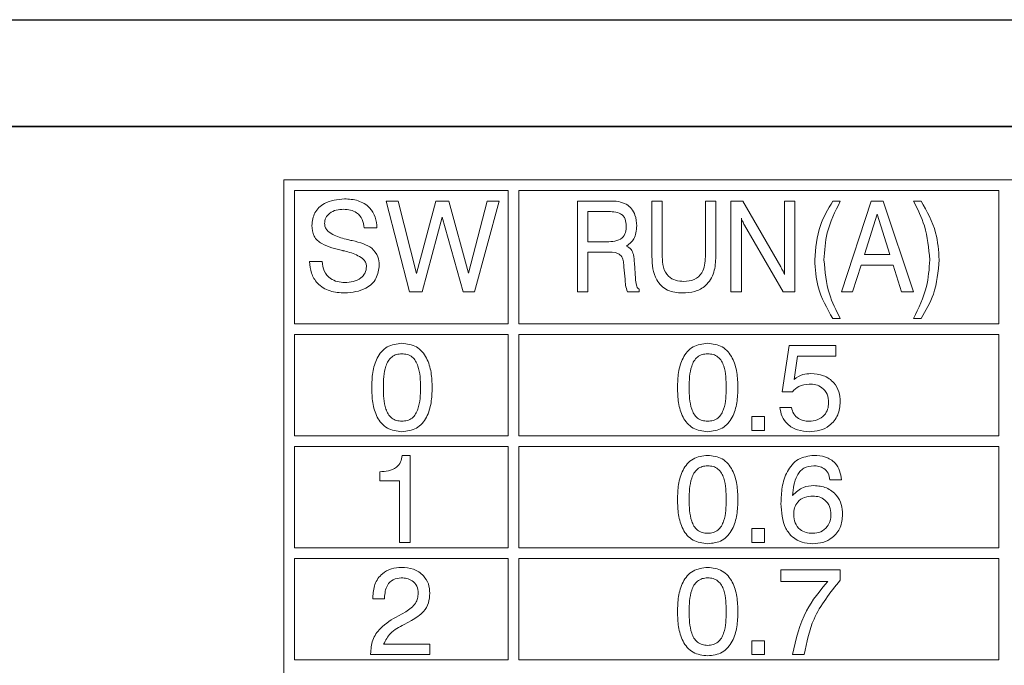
# Model space of a CAD drawing. Header units: millimetres. Extents: x 28 to 178, y 29 to 265.
# Tile 19 of 92: x 66 to 85, y 135 to 147. Entities that reach past the tile are written whole.
import ezdxf

# ---------------------------------------------------------------- set-up
doc = ezdxf.new("R2010")
doc.units = ezdxf.units.MM
doc.layers.add('TEXT', color=4, linetype='Continuous', lineweight=5)

msp = doc.modelspace()

# ---------------------------------------------------------------- linework, layer by layer
at = {"color": 7, "linetype": 'Continuous', "lineweight": 30}
for p, q in [((41.144, 147.112), (107.144, 147.112)), ((41.144, 145.112), (107.144, 145.112)), ((100.144, 145.112), (48.144, 145.112))]:
    msp.add_line(p, q, dxfattribs=at)
at = {"layer": 'TEXT'}
for p, q in [((94.144, 144.112), (71.344, 144.112)), ((71.344, 144.112), (71.344, 107.847)), ((75.544, 143.912), (71.544, 143.912)), ((71.544, 143.912), (71.544, 141.412)), ((75.544, 143.912), (75.544, 141.412)), ((75.744, 141.412), (75.744, 143.912)), ((84.744, 143.912), (75.744, 143.912)), ((84.744, 143.912), (84.744, 141.412)), ((73.261, 143.712), (73.483, 143.712)), ((73.697, 142.012), (73.261, 143.712)), ((73.483, 143.712), (73.829, 142.353)), ((73.829, 142.353), (74.191, 143.712)), ((74.191, 143.712), (74.434, 143.712)), ((74.434, 143.712), (74.802, 142.362)), ((74.802, 142.362), (75.153, 143.712)), ((75.375, 143.712), (74.917, 142.012)), ((75.153, 143.712), (75.375, 143.712)), ((76.844, 143.712), (77.427, 143.712)), ((76.844, 142.012), (76.844, 143.712)), ((78.239, 143.712), (78.435, 143.712)), ((78.239, 142.672), (78.239, 143.712)), ((78.435, 143.712), (78.435, 142.669)), ((79.242, 143.712), (79.438, 143.712)), ((79.242, 142.669), (79.242, 143.712)), ((79.438, 143.712), (79.438, 142.672)), ((79.721, 143.712), (79.947, 143.712)), ((79.721, 142.012), (79.721, 143.712)), ((79.947, 143.712), (80.655, 142.477)), ((80.724, 143.712), (80.92, 143.712)), ((80.724, 142.334), (80.724, 143.712)), ((80.92, 143.712), (80.92, 142.012)), ((81.63, 143.712), (81.77, 143.712)), ((81.792, 142.012), (82.349, 143.712)), ((82.349, 143.712), (82.577, 143.712)), ((82.577, 143.712), (83.143, 142.012)), ((83.143, 143.712), (83.284, 143.712)), ((74.311, 143.413), (73.937, 142.012)), ((74.7, 142.012), (74.311, 143.413)), ((77.039, 143.516), (77.039, 142.949)), ((77.393, 143.516), (77.039, 143.516)), ((79.917, 143.39), (79.917, 142.012)), ((82.463, 143.466), (82.225, 142.709)), ((82.698, 142.709), (82.463, 143.466)), ((73.087, 143.211), (72.847, 143.21)), ((80.697, 142.012), (79.974, 143.264)), ((77.039, 142.949), (77.393, 142.949)), ((77.041, 142.753), (77.041, 142.012)), ((77.376, 142.753), (77.041, 142.753)), ((82.225, 142.709), (82.698, 142.709)), ((71.823, 142.579), (72.062, 142.579)), ((77.736, 142.25), (77.716, 142.476)), ((77.912, 142.546), (77.933, 142.261)), ((82.161, 142.513), (81.999, 142.012)), ((82.759, 142.513), (82.161, 142.513)), ((82.919, 142.012), (82.759, 142.513)), ((77.736, 142.243), (77.736, 142.25)), ((73.937, 142.012), (73.697, 142.012)), ((74.917, 142.012), (74.7, 142.012)), ((77.041, 142.012), (76.844, 142.012)), ((78, 142.012), (77.782, 142.012)), ((78, 142.06), (78, 142.012)), ((79.917, 142.012), (79.721, 142.012)), ((80.92, 142.012), (80.697, 142.012)), ((81.999, 142.012), (81.792, 142.012)), ((83.143, 142.012), (82.919, 142.012)), ((75.544, 141.412), (71.544, 141.412)), ((84.744, 141.412), (75.744, 141.412)), ((81.77, 141.511), (81.63, 141.511)), ((83.284, 141.511), (83.143, 141.511)), ((71.544, 141.212), (71.544, 139.312)), ((71.544, 141.212), (75.544, 141.212)), ((75.544, 141.212), (75.544, 139.312)), ((75.744, 141.212), (84.744, 141.212)), ((75.744, 139.312), (75.744, 141.212)), ((84.744, 141.212), (84.744, 139.312)), ((80.68, 140.139), (80.813, 141.003)), ((80.813, 141.003), (81.685, 141.003)), ((81.685, 141.003), (81.685, 140.807)), ((80.97, 140.807), (80.904, 140.37)), ((81.685, 140.807), (80.97, 140.807)), ((80.873, 140.139), (80.68, 140.139)), ((80.637, 139.846), (80.855, 139.846)), ((80.114, 139.673), (80.353, 139.673)), ((80.114, 139.412), (80.114, 139.673)), ((80.353, 139.673), (80.353, 139.412)), ((80.353, 139.412), (80.114, 139.412)), ((75.544, 139.312), (71.544, 139.312)), ((84.744, 139.312), (75.744, 139.312)), ((71.544, 139.112), (71.544, 137.212)), ((71.544, 139.112), (75.544, 139.112)), ((75.544, 139.112), (75.544, 137.212)), ((75.744, 139.112), (84.744, 139.112)), ((75.744, 137.212), (75.744, 139.112)), ((84.744, 139.112), (84.744, 137.212)), ((73.561, 138.947), (73.708, 138.947)), ((73.708, 138.947), (73.708, 137.312)), ((73.141, 138.467), (73.141, 138.641)), ((73.512, 138.467), (73.141, 138.467)), ((73.512, 137.312), (73.512, 138.467)), ((81.792, 138.489), (81.574, 138.489)), ((80.114, 137.573), (80.353, 137.573)), ((80.114, 137.312), (80.114, 137.573)), ((80.353, 137.573), (80.353, 137.312)), ((73.708, 137.312), (73.512, 137.312)), ((80.353, 137.312), (80.114, 137.312)), ((75.544, 137.212), (71.544, 137.212)), ((84.744, 137.212), (75.744, 137.212)), ((71.544, 137.012), (75.544, 137.012)), ((71.544, 137.012), (71.544, 135.112)), ((75.544, 137.012), (75.544, 135.112)), ((75.744, 135.112), (75.744, 137.012)), ((75.744, 137.012), (84.744, 137.012)), ((84.744, 137.012), (84.744, 135.112)), ((80.659, 136.803), (81.77, 136.803)), ((80.659, 136.585), (80.659, 136.803)), ((81.77, 136.803), (81.77, 136.605)), ((81.537, 136.585), (80.659, 136.585)), ((73.01, 136.258), (73.01, 136.286)), ((73.228, 136.258), (73.01, 136.258)), ((73.228, 136.277), (73.228, 136.258)), ((73.49, 135.941), (73.626, 136.017)), ((73.733, 135.849), (73.598, 135.779)), ((80.114, 135.473), (80.353, 135.473)), ((80.114, 135.212), (80.114, 135.473)), ((80.353, 135.473), (80.353, 135.212)), ((73.213, 135.408), (74.078, 135.408)), ((74.078, 135.408), (74.078, 135.212)), ((75.544, 135.112), (71.544, 135.112)), ((72.967, 135.212), (72.967, 135.225)), ((74.078, 135.212), (72.967, 135.212)), ((84.744, 135.112), (75.744, 135.112)), ((80.353, 135.212), (80.114, 135.212)), ((81.094, 135.212), (80.876, 135.212))]:
    msp.add_line(p, q, dxfattribs=at)
for points, knots in [([(71.866, 143.255), (71.877, 143.338), (71.899, 143.505), (72.131, 143.72), (72.346, 143.742), (72.477, 143.756)], [0, 0, 0, 0, 0.280082, 0.560249, 1, 1, 1, 1]), ([(72.477, 143.756), (72.564, 143.75), (72.737, 143.739), (72.95, 143.609), (73.07, 143.415), (73.081, 143.279), (73.087, 143.211)], [0, 0, 0, 0, 0.280652, 0.559701, 0.77949, 1, 1, 1, 1]), ([(77.427, 143.712), (77.492, 143.713), (77.607, 143.716), (77.713, 143.672), (77.76, 143.653)], [0, 0, 0, 0, 0.561323, 1, 1, 1, 1]), ([(77.76, 143.653), (77.795, 143.626), (77.866, 143.573), (77.942, 143.43), (77.951, 143.317), (77.956, 143.248)], [0, 0, 0, 0, 0.2799913, 0.5601388, 1, 1, 1, 1]), ([(81.291, 142.611), (81.309, 142.831), (81.342, 143.224), (81.542, 143.563), (81.63, 143.712)], [0, 0, 0, 0, 0.559377, 1, 1, 1, 1]), ([(81.77, 143.712), (81.674, 143.517), (81.503, 143.168), (81.476, 142.781), (81.465, 142.611)], [0, 0, 0, 0, 0.55994, 1, 1, 1, 1]), ([(83.448, 142.611), (83.429, 142.827), (83.394, 143.214), (83.22, 143.56), (83.143, 143.712)], [0, 0, 0, 0, 0.559389, 1, 1, 1, 1]), ([(83.284, 143.712), (83.393, 143.52), (83.587, 143.176), (83.612, 142.783), (83.623, 142.611)], [0, 0, 0, 0, 0.55968, 1, 1, 1, 1]), ([(72.462, 143.559), (72.416, 143.557), (72.322, 143.552), (72.201, 143.496), (72.118, 143.401), (72.11, 143.327), (72.106, 143.29)], [0, 0, 0, 0, 0.281004, 0.560855, 0.780368, 1, 1, 1, 1]), ([(72.847, 143.21), (72.84, 143.264), (72.825, 143.373), (72.722, 143.495), (72.591, 143.553), (72.505, 143.557), (72.462, 143.559)], [0, 0, 0, 0, 0.280267, 0.558886, 0.779093, 1, 1, 1, 1]), ([(77.76, 143.244), (77.757, 143.289), (77.753, 143.356), (77.709, 143.435), (77.6, 143.515), (77.485, 143.516), (77.393, 143.516)], [0, 0, 0, 0, 0.250327, 0.375676, 0.50086, 1, 1, 1, 1]), ([(79.974, 143.264), (79.962, 143.287), (79.94, 143.328), (79.924, 143.371), (79.917, 143.39)], [0, 0, 0, 0, 0.559974, 1, 1, 1, 1]), ([(72.439, 142.787), (72.306, 142.819), (72.139, 142.859), (71.967, 142.971), (71.883, 143.082), (71.873, 143.186), (71.866, 143.255)], [0, 0, 0, 0, 0.500942, 0.62619, 0.751266, 1, 1, 1, 1]), ([(72.106, 143.29), (72.108, 143.268), (72.113, 143.223), (72.163, 143.147), (72.293, 143.057), (72.422, 143.022), (72.508, 142.999)], [0, 0, 0, 0, 0.124789, 0.249812, 0.499489, 1, 1, 1, 1]), ([(77.393, 142.949), (77.444, 142.951), (77.545, 142.954), (77.687, 143.003), (77.754, 143.124), (77.758, 143.204), (77.76, 143.244)], [0, 0, 0, 0, 0.281559, 0.56024, 0.779145, 1, 1, 1, 1]), ([(77.956, 143.248), (77.949, 143.161), (77.937, 143.005), (77.816, 142.908), (77.763, 142.866)], [0, 0, 0, 0, 0.5605005, 1, 1, 1, 1]), ([(72.508, 142.999), (72.525, 142.995), (72.556, 142.987), (72.586, 142.98), (72.6, 142.976)], [0, 0, 0, 0, 0.559983, 1, 1, 1, 1]), ([(72.6, 142.976), (72.604, 142.975), (72.612, 142.974), (72.62, 142.972), (72.624, 142.971)], [0, 0, 0, 0, 0.559923, 1, 1, 1, 1]), ([(72.624, 142.971), (72.696, 142.954), (72.825, 142.925), (72.94, 142.86), (72.99, 142.832)], [0, 0, 0, 0, 0.560905, 1, 1, 1, 1]), ([(72.99, 142.832), (73.036, 142.781), (73.117, 142.69), (73.126, 142.568), (73.13, 142.515)], [0, 0, 0, 0, 0.558282, 1, 1, 1, 1]), ([(77.763, 142.866), (77.795, 142.849), (77.859, 142.816), (77.904, 142.691), (77.909, 142.601), (77.912, 142.546)], [0, 0, 0, 0, 0.278489, 0.557864, 1, 1, 1, 1]), ([(72.477, 142.778), (72.47, 142.779), (72.458, 142.782), (72.445, 142.785), (72.439, 142.787)], [0, 0, 0, 0, 0.560026, 1, 1, 1, 1]), ([(72.891, 142.488), (72.888, 142.511), (72.882, 142.556), (72.829, 142.631), (72.695, 142.719), (72.565, 142.754), (72.477, 142.778)], [0, 0, 0, 0, 0.124674, 0.249607, 0.499328, 1, 1, 1, 1]), ([(77.716, 142.476), (77.713, 142.508), (77.707, 142.572), (77.688, 142.671), (77.568, 142.763), (77.456, 142.757), (77.376, 142.753)], [0, 0, 0, 0, 0.188014, 0.375545, 0.558488, 1, 1, 1, 1]), ([(78.813, 141.99), (78.717, 141.997), (78.525, 142.012), (78.261, 142.269), (78.248, 142.519), (78.239, 142.672)], [0, 0, 0, 0, 0.280997, 0.559587, 1, 1, 1, 1]), ([(78.435, 142.669), (78.438, 142.604), (78.444, 142.473), (78.527, 142.299), (78.683, 142.217), (78.786, 142.211), (78.838, 142.208)], [0, 0, 0, 0, 0.281239, 0.559776, 0.779188, 1, 1, 1, 1]), ([(79.438, 142.672), (79.433, 142.573), (79.423, 142.376), (79.278, 142.125), (79.046, 142.003), (78.891, 141.995), (78.813, 141.99)], [0, 0, 0, 0, 0.280922, 0.559462, 0.779203, 1, 1, 1, 1]), ([(78.838, 142.208), (78.904, 142.212), (79.036, 142.221), (79.225, 142.39), (79.236, 142.563), (79.242, 142.669)], [0, 0, 0, 0, 0.281431, 0.559962, 1, 1, 1, 1]), ([(72.484, 141.99), (72.39, 141.996), (72.204, 142.007), (71.971, 142.146), (71.846, 142.359), (71.83, 142.505), (71.823, 142.579)], [0, 0, 0, 0, 0.280659, 0.559431, 0.779299, 1, 1, 1, 1]), ([(72.062, 142.579), (72.069, 142.518), (72.082, 142.396), (72.198, 142.262), (72.342, 142.195), (72.437, 142.189), (72.485, 142.186)], [0, 0, 0, 0, 0.279919, 0.55883, 0.779101, 1, 1, 1, 1]), ([(73.13, 142.515), (73.119, 142.427), (73.097, 142.25), (72.849, 142.024), (72.623, 142.003), (72.484, 141.99)], [0, 0, 0, 0, 0.280008, 0.560067, 1, 1, 1, 1]), ([(72.485, 142.186), (72.538, 142.189), (72.644, 142.194), (72.783, 142.255), (72.877, 142.362), (72.886, 142.446), (72.891, 142.488)], [0, 0, 0, 0, 0.281121, 0.560946, 0.780343, 1, 1, 1, 1]), ([(80.655, 142.477), (80.67, 142.451), (80.696, 142.405), (80.715, 142.356), (80.724, 142.334)], [0, 0, 0, 0, 0.5601385, 1, 1, 1, 1]), ([(81.63, 141.511), (81.521, 141.703), (81.327, 142.046), (81.302, 142.438), (81.291, 142.611)], [0, 0, 0, 0, 0.55969, 1, 1, 1, 1]), ([(81.465, 142.611), (81.484, 142.394), (81.518, 142.008), (81.693, 141.663), (81.77, 141.511)], [0, 0, 0, 0, 0.55939, 1, 1, 1, 1]), ([(83.143, 141.511), (83.239, 141.706), (83.409, 142.055), (83.436, 142.441), (83.448, 142.611)], [0, 0, 0, 0, 0.559969, 1, 1, 1, 1]), ([(83.623, 142.611), (83.604, 142.391), (83.571, 141.998), (83.372, 141.66), (83.284, 141.511)], [0, 0, 0, 0, 0.559381, 1, 1, 1, 1]), ([(77.782, 142.012), (77.768, 142.054), (77.744, 142.129), (77.739, 142.208), (77.736, 142.243)], [0, 0, 0, 0, 0.558728, 1, 1, 1, 1]), ([(77.933, 142.261), (77.936, 142.22), (77.94, 142.164), (77.963, 142.092), (77.987, 142.071), (78, 142.06)], [0, 0, 0, 0, 0.560989, 0.781207, 1, 1, 1, 1]), ([(72.989, 140.217), (72.992, 140.311), (72.998, 140.5), (73.063, 140.732), (73.167, 140.891), (73.314, 141.018), (73.458, 141.035), (73.554, 141.047)], [0, 0, 0, 0, 0.250947, 0.50124, 0.626587, 0.75176, 1, 1, 1, 1]), ([(73.554, 141.047), (73.65, 141.035), (73.794, 141.019), (73.941, 140.892), (74.046, 140.733), (74.112, 140.501), (74.119, 140.311), (74.122, 140.217)], [0, 0, 0, 0, 0.248318, 0.373487, 0.498825, 0.749057, 1, 1, 1, 1]), ([(78.719, 140.217), (78.722, 140.311), (78.728, 140.5), (78.794, 140.732), (78.897, 140.891), (79.044, 141.018), (79.188, 141.035), (79.284, 141.047)], [0, 0, 0, 0, 0.250947, 0.501241, 0.626588, 0.751763, 1, 1, 1, 1]), ([(79.284, 141.047), (79.38, 141.035), (79.524, 141.019), (79.672, 140.892), (79.776, 140.733), (79.843, 140.501), (79.849, 140.311), (79.852, 140.217)], [0, 0, 0, 0, 0.24832, 0.373489, 0.498827, 0.749058, 1, 1, 1, 1]), ([(73.555, 140.85), (73.521, 140.848), (73.453, 140.843), (73.36, 140.794), (73.294, 140.715), (73.214, 140.526), (73.21, 140.354), (73.207, 140.217)], [0, 0, 0, 0, 0.12508, 0.24987, 0.374797, 0.500052, 1, 1, 1, 1]), ([(73.904, 140.217), (73.901, 140.354), (73.897, 140.526), (73.817, 140.716), (73.751, 140.795), (73.658, 140.844), (73.589, 140.848), (73.555, 140.85)], [0, 0, 0, 0, 0.499905, 0.625169, 0.750087, 0.874873, 1, 1, 1, 1]), ([(79.285, 140.85), (79.251, 140.848), (79.183, 140.843), (79.09, 140.794), (79.024, 140.715), (78.944, 140.526), (78.94, 140.354), (78.937, 140.217)], [0, 0, 0, 0, 0.12508, 0.24987, 0.374797, 0.500052, 1, 1, 1, 1]), ([(79.634, 140.217), (79.631, 140.354), (79.627, 140.526), (79.548, 140.716), (79.481, 140.795), (79.388, 140.844), (79.32, 140.848), (79.285, 140.85)], [0, 0, 0, 0, 0.4999025, 0.6251662, 0.7500843, 0.8748731, 1, 1, 1, 1]), ([(80.904, 140.37), (80.958, 140.406), (81.053, 140.471), (81.167, 140.477), (81.218, 140.48)], [0, 0, 0, 0, 0.558766, 1, 1, 1, 1]), ([(81.218, 140.48), (81.299, 140.474), (81.46, 140.461), (81.651, 140.326), (81.756, 140.143), (81.766, 140.016), (81.77, 139.952)], [0, 0, 0, 0, 0.280327, 0.559444, 0.77944, 1, 1, 1, 1]), ([(81.186, 140.284), (81.118, 140.276), (80.997, 140.262), (80.911, 140.177), (80.873, 140.139)], [0, 0, 0, 0, 0.559186, 1, 1, 1, 1]), ([(81.552, 139.934), (81.547, 139.988), (81.538, 140.096), (81.439, 140.218), (81.312, 140.276), (81.228, 140.281), (81.186, 140.284)], [0, 0, 0, 0, 0.28005, 0.558892, 0.77916, 1, 1, 1, 1]), ([(73.554, 139.39), (73.458, 139.401), (73.314, 139.418), (73.168, 139.544), (73.063, 139.702), (72.998, 139.934), (72.992, 140.122), (72.989, 140.217)], [0, 0, 0, 0, 0.248326, 0.373504, 0.498828, 0.749083, 1, 1, 1, 1]), ([(73.207, 140.217), (73.21, 140.08), (73.214, 139.908), (73.294, 139.72), (73.361, 139.642), (73.454, 139.593), (73.521, 139.589), (73.555, 139.586)], [0, 0, 0, 0, 0.499896, 0.625151, 0.750077, 0.874881, 1, 1, 1, 1]), ([(74.122, 140.217), (74.119, 140.122), (74.112, 139.933), (74.046, 139.701), (73.941, 139.543), (73.794, 139.417), (73.65, 139.401), (73.554, 139.39)], [0, 0, 0, 0, 0.250903, 0.501089, 0.626417, 0.751614, 1, 1, 1, 1]), ([(73.555, 139.586), (73.589, 139.589), (73.657, 139.593), (73.75, 139.641), (73.817, 139.72), (73.897, 139.908), (73.901, 140.08), (73.904, 140.217)], [0, 0, 0, 0, 0.125107, 0.249967, 0.374899, 0.500146, 1, 1, 1, 1]), ([(79.284, 139.39), (79.188, 139.401), (79.044, 139.418), (78.898, 139.544), (78.794, 139.702), (78.728, 139.934), (78.722, 140.122), (78.719, 140.217)], [0, 0, 0, 0, 0.248326, 0.373502, 0.498828, 0.749083, 1, 1, 1, 1]), ([(78.937, 140.217), (78.94, 140.08), (78.944, 139.908), (79.024, 139.72), (79.091, 139.642), (79.184, 139.593), (79.251, 139.589), (79.285, 139.586)], [0, 0, 0, 0, 0.499898, 0.625153, 0.750077, 0.874881, 1, 1, 1, 1]), ([(79.852, 140.217), (79.849, 140.122), (79.842, 139.933), (79.776, 139.701), (79.671, 139.543), (79.524, 139.417), (79.38, 139.401), (79.284, 139.39)], [0, 0, 0, 0, 0.250903, 0.50109, 0.626416, 0.751612, 1, 1, 1, 1]), ([(79.285, 139.586), (79.319, 139.589), (79.387, 139.593), (79.481, 139.641), (79.547, 139.72), (79.627, 139.908), (79.631, 140.08), (79.634, 140.217)], [0, 0, 0, 0, 0.1251067, 0.2499663, 0.3749012, 0.5001464, 1, 1, 1, 1]), ([(81.184, 139.586), (81.237, 139.59), (81.344, 139.599), (81.471, 139.688), (81.543, 139.808), (81.549, 139.892), (81.552, 139.934)], [0, 0, 0, 0, 0.280278, 0.559531, 0.779476, 1, 1, 1, 1]), ([(81.77, 139.952), (81.762, 139.867), (81.746, 139.696), (81.588, 139.504), (81.39, 139.403), (81.256, 139.395), (81.189, 139.39)], [0, 0, 0, 0, 0.2798515, 0.5589839, 0.7792394, 1, 1, 1, 1]), ([(81.189, 139.39), (81.115, 139.396), (80.966, 139.406), (80.784, 139.517), (80.667, 139.673), (80.647, 139.789), (80.637, 139.846)], [0, 0, 0, 0, 0.280339, 0.559784, 0.779724, 1, 1, 1, 1]), ([(80.855, 139.846), (80.866, 139.804), (80.887, 139.72), (80.978, 139.634), (81.082, 139.592), (81.15, 139.588), (81.184, 139.586)], [0, 0, 0, 0, 0.279675, 0.558938, 0.779272, 1, 1, 1, 1]), ([(73.141, 138.641), (73.195, 138.644), (73.303, 138.649), (73.449, 138.705), (73.539, 138.82), (73.554, 138.904), (73.561, 138.947)], [0, 0, 0, 0, 0.281057, 0.560316, 0.779649, 1, 1, 1, 1]), ([(78.719, 138.117), (78.722, 138.211), (78.728, 138.4), (78.794, 138.632), (78.897, 138.791), (79.044, 138.918), (79.188, 138.935), (79.284, 138.947)], [0, 0, 0, 0, 0.250949, 0.50124, 0.626586, 0.751763, 1, 1, 1, 1]), ([(79.284, 138.947), (79.38, 138.935), (79.524, 138.919), (79.672, 138.792), (79.776, 138.633), (79.843, 138.401), (79.849, 138.211), (79.852, 138.117)], [0, 0, 0, 0, 0.248319, 0.373488, 0.498825, 0.749056, 1, 1, 1, 1]), ([(80.659, 138.046), (80.662, 138.148), (80.67, 138.353), (80.746, 138.604), (80.861, 138.774), (81.018, 138.913), (81.174, 138.933), (81.278, 138.947)], [0, 0, 0, 0, 0.250932, 0.501233, 0.626633, 0.751872, 1, 1, 1, 1]), ([(81.278, 138.947), (81.35, 138.942), (81.495, 138.933), (81.673, 138.822), (81.77, 138.658), (81.784, 138.545), (81.792, 138.489)], [0, 0, 0, 0, 0.280511, 0.559385, 0.779359, 1, 1, 1, 1]), ([(79.285, 138.75), (79.251, 138.748), (79.183, 138.743), (79.09, 138.694), (79.024, 138.615), (78.944, 138.426), (78.94, 138.254), (78.937, 138.117)], [0, 0, 0, 0, 0.125079, 0.249871, 0.374794, 0.500048, 1, 1, 1, 1]), ([(79.634, 138.117), (79.631, 138.254), (79.627, 138.426), (79.548, 138.616), (79.481, 138.695), (79.388, 138.744), (79.32, 138.748), (79.285, 138.75)], [0, 0, 0, 0, 0.4999054, 0.6251646, 0.7500857, 0.8748742, 1, 1, 1, 1]), ([(81.272, 138.75), (81.208, 138.743), (81.111, 138.732), (81.012, 138.647), (80.905, 138.488), (80.889, 138.326), (80.876, 138.197)], [0, 0, 0, 0, 0.2489375, 0.3744085, 0.5000273, 1, 1, 1, 1]), ([(81.574, 138.489), (81.567, 138.531), (81.554, 138.614), (81.472, 138.706), (81.371, 138.746), (81.305, 138.749), (81.272, 138.75)], [0, 0, 0, 0, 0.280258, 0.558787, 0.779081, 1, 1, 1, 1]), ([(80.876, 138.197), (80.94, 138.256), (81.054, 138.363), (81.208, 138.375), (81.276, 138.38)], [0, 0, 0, 0, 0.558415, 1, 1, 1, 1]), ([(81.276, 138.38), (81.357, 138.373), (81.518, 138.358), (81.702, 138.214), (81.801, 138.028), (81.809, 137.902), (81.814, 137.838)], [0, 0, 0, 0, 0.2799903, 0.559145, 0.7792916, 1, 1, 1, 1]), ([(79.284, 137.29), (79.188, 137.301), (79.044, 137.318), (78.898, 137.444), (78.794, 137.602), (78.728, 137.834), (78.722, 138.022), (78.719, 138.117)], [0, 0, 0, 0, 0.248326, 0.373502, 0.498831, 0.749082, 1, 1, 1, 1]), ([(78.937, 138.117), (78.94, 137.98), (78.944, 137.808), (79.024, 137.62), (79.091, 137.542), (79.184, 137.493), (79.251, 137.489), (79.285, 137.486)], [0, 0, 0, 0, 0.499895, 0.625151, 0.750075, 0.87488, 1, 1, 1, 1]), ([(79.852, 138.117), (79.849, 138.022), (79.842, 137.833), (79.776, 137.601), (79.671, 137.443), (79.524, 137.317), (79.38, 137.301), (79.284, 137.29)], [0, 0, 0, 0, 0.250903, 0.50109, 0.626417, 0.751612, 1, 1, 1, 1]), ([(79.285, 137.486), (79.319, 137.489), (79.387, 137.493), (79.481, 137.541), (79.547, 137.62), (79.627, 137.808), (79.631, 137.98), (79.634, 138.117)], [0, 0, 0, 0, 0.125107, 0.249969, 0.374904, 0.50015, 1, 1, 1, 1]), ([(81.254, 137.29), (81.186, 137.295), (81.05, 137.304), (80.866, 137.407), (80.685, 137.65), (80.67, 137.883), (80.659, 138.046)], [0, 0, 0, 0, 0.187309, 0.373998, 0.560971, 1, 1, 1, 1]), ([(81.259, 138.184), (81.206, 138.18), (81.099, 138.173), (80.971, 138.086), (80.905, 137.963), (80.899, 137.879), (80.897, 137.837)], [0, 0, 0, 0, 0.280509, 0.559257, 0.779278, 1, 1, 1, 1]), ([(81.596, 137.839), (81.592, 137.89), (81.583, 137.992), (81.495, 138.111), (81.379, 138.175), (81.299, 138.181), (81.259, 138.184)], [0, 0, 0, 0, 0.280268, 0.55927, 0.779343, 1, 1, 1, 1]), ([(80.897, 137.837), (80.901, 137.784), (80.91, 137.679), (81.004, 137.557), (81.127, 137.494), (81.21, 137.489), (81.252, 137.486)], [0, 0, 0, 0, 0.280148, 0.559016, 0.779228, 1, 1, 1, 1]), ([(81.252, 137.486), (81.304, 137.491), (81.408, 137.501), (81.526, 137.596), (81.588, 137.717), (81.593, 137.799), (81.596, 137.839)], [0, 0, 0, 0, 0.279949, 0.559038, 0.779238, 1, 1, 1, 1]), ([(81.814, 137.838), (81.806, 137.756), (81.791, 137.59), (81.64, 137.403), (81.449, 137.303), (81.319, 137.295), (81.254, 137.29)], [0, 0, 0, 0, 0.279904, 0.559104, 0.779286, 1, 1, 1, 1]), ([(73.01, 136.286), (73.016, 136.369), (73.028, 136.533), (73.165, 136.73), (73.354, 136.834), (73.483, 136.842), (73.548, 136.847)], [0, 0, 0, 0, 0.280452, 0.559363, 0.779308, 1, 1, 1, 1]), ([(73.548, 136.847), (73.624, 136.841), (73.775, 136.83), (73.958, 136.71), (74.064, 136.541), (74.074, 136.422), (74.078, 136.362)], [0, 0, 0, 0, 0.280438, 0.559682, 0.779593, 1, 1, 1, 1]), ([(78.719, 136.017), (78.722, 136.111), (78.728, 136.3), (78.794, 136.532), (78.897, 136.691), (79.044, 136.818), (79.188, 136.835), (79.284, 136.847)], [0, 0, 0, 0, 0.250948, 0.50124, 0.626587, 0.751762, 1, 1, 1, 1]), ([(79.284, 136.847), (79.38, 136.835), (79.524, 136.819), (79.672, 136.692), (79.776, 136.533), (79.843, 136.301), (79.849, 136.111), (79.852, 136.017)], [0, 0, 0, 0, 0.248321, 0.37349, 0.498827, 0.749058, 1, 1, 1, 1]), ([(73.543, 136.65), (73.491, 136.645), (73.387, 136.634), (73.248, 136.493), (73.236, 136.359), (73.228, 136.277)], [0, 0, 0, 0, 0.280567, 0.560266, 1, 1, 1, 1]), ([(73.86, 136.364), (73.856, 136.409), (73.846, 136.5), (73.757, 136.597), (73.649, 136.645), (73.578, 136.648), (73.543, 136.65)], [0, 0, 0, 0, 0.279609, 0.558543, 0.779048, 1, 1, 1, 1]), ([(79.285, 136.65), (79.251, 136.648), (79.183, 136.643), (79.09, 136.594), (79.024, 136.515), (78.944, 136.326), (78.94, 136.154), (78.937, 136.017)], [0, 0, 0, 0, 0.1250796, 0.2498698, 0.3747933, 0.5000498, 1, 1, 1, 1]), ([(79.634, 136.017), (79.631, 136.154), (79.627, 136.326), (79.548, 136.516), (79.481, 136.595), (79.388, 136.644), (79.32, 136.648), (79.285, 136.65)], [0, 0, 0, 0, 0.4999047, 0.6251663, 0.7500843, 0.8748732, 1, 1, 1, 1]), ([(80.876, 135.212), (80.941, 135.498), (81.056, 136.008), (81.39, 136.409), (81.537, 136.585)], [0, 0, 0, 0, 0.559314, 1, 1, 1, 1]), ([(81.77, 136.605), (81.582, 136.374), (81.246, 135.96), (81.141, 135.441), (81.094, 135.212)], [0, 0, 0, 0, 0.559552, 1, 1, 1, 1]), ([(73.626, 136.017), (73.696, 136.063), (73.794, 136.128), (73.854, 136.266), (73.858, 136.331), (73.86, 136.364)], [0, 0, 0, 0, 0.5581225, 0.779014, 1, 1, 1, 1]), ([(74.078, 136.362), (74.074, 136.301), (74.064, 136.179), (73.95, 135.983), (73.816, 135.9), (73.733, 135.849)], [0, 0, 0, 0, 0.28029, 0.560214, 1, 1, 1, 1]), ([(79.284, 135.19), (79.188, 135.201), (79.044, 135.218), (78.898, 135.344), (78.794, 135.502), (78.728, 135.734), (78.722, 135.922), (78.719, 136.017)], [0, 0, 0, 0, 0.248326, 0.373502, 0.498829, 0.749081, 1, 1, 1, 1]), ([(78.937, 136.017), (78.94, 135.88), (78.944, 135.708), (79.024, 135.52), (79.091, 135.442), (79.184, 135.393), (79.251, 135.389), (79.285, 135.386)], [0, 0, 0, 0, 0.499897, 0.625154, 0.750076, 0.87488, 1, 1, 1, 1]), ([(79.852, 136.017), (79.849, 135.922), (79.842, 135.733), (79.776, 135.501), (79.671, 135.343), (79.524, 135.217), (79.38, 135.201), (79.284, 135.19)], [0, 0, 0, 0, 0.250903, 0.501091, 0.626417, 0.751612, 1, 1, 1, 1]), ([(79.285, 135.386), (79.319, 135.389), (79.387, 135.393), (79.481, 135.441), (79.547, 135.52), (79.627, 135.708), (79.631, 135.88), (79.634, 136.017)], [0, 0, 0, 0, 0.125107, 0.249968, 0.374903, 0.500148, 1, 1, 1, 1]), ([(72.967, 135.225), (72.974, 135.314), (72.987, 135.49), (73.173, 135.759), (73.37, 135.872), (73.49, 135.941)], [0, 0, 0, 0, 0.279996, 0.559198, 1, 1, 1, 1]), ([(73.598, 135.779), (73.504, 135.73), (73.338, 135.645), (73.251, 135.48), (73.213, 135.408)], [0, 0, 0, 0, 0.562605, 1, 1, 1, 1])]:
    msp.add_open_spline(points, degree=3, knots=knots, dxfattribs=at)

doc.saveas('drawing.dxf')
